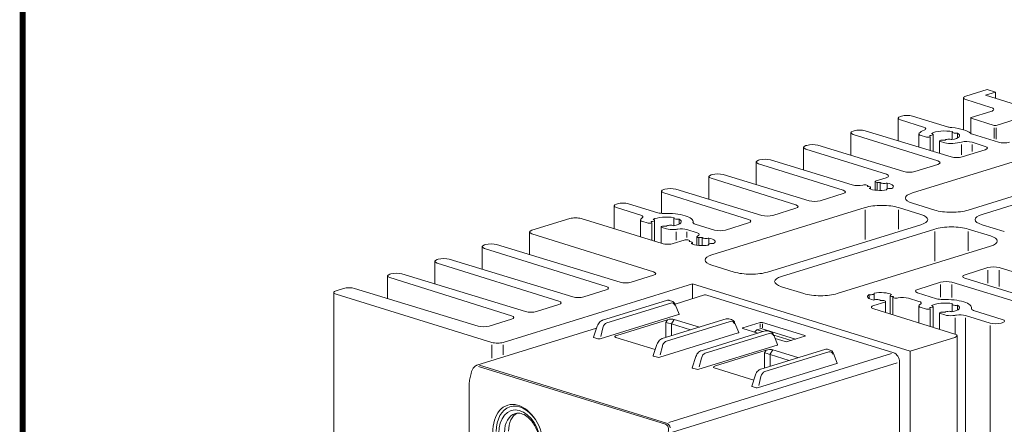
# Model space of a CAD drawing. Header units: millimetres. Extents: x -556 to 0, y 0 to 403.
# Tile 15 of 30: x -556 to -431, y 244 to 296. Entities that reach past the tile are written whole.
import ezdxf

# ---------------------------------------------------------------- set-up
doc = ezdxf.new("R2010")
doc.units = ezdxf.units.MM
doc.header["$LTSCALE"] = 2

# ---------------------------------------------------------------- blocks, each defined once
blk = doc.blocks.new('CGI1005-00')
at = {"color": 0, "linetype": 'Continuous', "lineweight": 0, "extrusion": (-0.707107, -0.218508, 0.672499)}
for p, q in [((-436.23332983, 285.99182159), (-433.54632406, 286.82215203)), ((-432.48566389, 286.49439001), (-433.75845609, 286.10107559)), ((-433.54632406, 286.82215203), (-432.48566389, 286.49439001)), ((-432.48566389, 285.70776117), (-432.48566389, 286.49439001)), ((-436.52622305, 281.73400819), (-436.52622305, 285.77331357)), ((-433.05134931, 284.57151951), (-436.23332983, 285.55480556)), ((-433.75845609, 286.10107559), (-424.88554299, 283.35919465)), ((-435.56157839, 283.27139683), (-433.05134931, 284.04710028)), ((-444.82495432, 280.33351135), (-444.82495432, 283.20886458)), ((-441.59937479, 282.07135313), (-444.53698036, 282.99188735)), ((-444.5320611, 283.42737259), (-444.41018656, 283.46503389)), ((-443.00092673, 283.46655403), (-438.44420798, 282.07797534)), ((-435.62015703, 281.2508921), (-435.62015703, 283.22769523)), ((-432.66244058, 282.28811078), (-435.56157839, 283.18399363)), ((-429.8693688, 283.06381422), (-432.37959787, 282.28811078)), ((-450.83536196, 278.47619324), (-450.83536196, 281.35154647)), ((-450.54246874, 281.57005449), (-450.4205942, 281.60771579)), ((-449.01133437, 281.60923593), (-438.10712846, 278.28637384)), ((-437.9707667, 280.47943974), (-437.9707667, 281.43592953)), ((-439.79438042, 277.76498431), (-450.547388, 281.13456925)), ((-442.20646337, 279.53557298), (-442.20646337, 281.21372281)), ((-441.35985399, 280.8241071), (-441.91357015, 280.9952148)), ((-440.81997328, 280.97652249), (-440.81997328, 280.99945372)), ((-440.75680591, 279.09381574), (-440.75680591, 280.83743092)), ((-440.40048354, 278.98523286), (-440.40048354, 281.15194605)), ((-439.56782297, 278.73149442), (-439.56782297, 280.32153867)), ((-438.89694952, 280.06302776), (-439.45066568, 280.23413546)), ((-437.29375286, 280.68454843), (-437.29375286, 281.29142778)), ((-433.78397278, 279.62230242), (-435.4522397, 280.14507403)), ((-435.40005441, 281.15032389), (-432.09672082, 280.14369195)), ((-456.8457696, 276.61887514), (-456.8457696, 279.49422837)), ((-446.33141569, 276.07269134), (-456.55779565, 279.27725114)), ((-456.55287638, 279.71273638), (-456.43100184, 279.75039769)), ((-455.02174201, 279.75191782), (-444.1175361, 276.42905574)), ((-436.69786862, 278.28789398), (-433.78889205, 279.18681718)), ((-462.85617724, 274.76155703), (-462.85617724, 277.63691027)), ((-462.56328402, 277.85541828), (-462.44140948, 277.89307958)), ((-461.03214965, 277.89459972), (-450.65520728, 274.73241179)), ((-427.18236303, 278.60625077), (-443.02155493, 273.7116713)), ((-451.8151957, 274.0503481), (-462.56820329, 277.41993304)), ((-442.70827626, 276.43057588), (-439.79929969, 277.32949907)), ((-435.95048712, 271.52659118), (-420.07593988, 276.43209605)), ((-468.86658488, 272.90423893), (-468.86658488, 275.77959216)), ((-457.82560334, 272.19303), (-468.57861093, 275.56261494)), ((-468.57369166, 275.99810018), (-468.45181712, 276.03576148)), ((-467.04255729, 276.03728162), (-456.13835138, 272.71441953)), ((-447.75258396, 274.06446524), (-447.75258396, 275.14836148)), ((-447.63542668, 275.23576468), (-446.33633495, 275.6372061)), ((-447.51447034, 275.02358071), (-447.63542668, 275.06095827)), ((-418.30817293, 275.88582602), (-434.18272016, 270.98032115)), ((-474.87699252, 271.11476201), (-474.87699252, 273.92227406)), ((-474.5840993, 274.14078207), (-474.46222476, 274.17844338)), ((-473.05296493, 274.17996351), (-462.14875902, 270.85710143)), ((-448.80215286, 274.70042005), (-448.68119653, 274.66304249)), ((-448.68119653, 274.53499242), (-448.68119653, 274.66304249)), ((-448.32608541, 274.19423289), (-448.32608541, 274.38711327)), ((-447.51447034, 274.03857198), (-447.51447034, 275.02358071)), ((-447.11358267, 274.02126241), (-447.11358267, 275.04089028)), ((-446.31462671, 274.08057957), (-446.31462671, 274.13776192)), ((-446.23986417, 274.2190358), (-446.23986417, 274.96854564)), ((-463.83601098, 270.3357119), (-474.58901857, 273.70529683)), ((-454.72909154, 272.71593967), (-451.82011497, 273.61486287)), ((-480.88740016, 269.15586487), (-480.88740016, 272.06495596)), ((-477.51105694, 270.88020088), (-480.59942621, 271.84797873)), ((-480.59450694, 272.28346397), (-480.4726324, 272.32112527)), ((-479.06337257, 272.32264541), (-475.3689967, 271.19685032)), ((-449.03196257, 271.85435319), (-468.47739905, 265.84538286)), ((-460.73949918, 270.85862157), (-457.83052261, 271.75754476)), ((-441.96089476, 270.98032115), (-444.78932188, 271.85435319)), ((-443.02155493, 272.40062322), (-440.1931278, 271.52659118)), ((-491.34481002, 268.96143762), (-486.50862197, 270.45590192)), ((-485.09440841, 270.45590192), (-474.80600474, 267.27661034)), ((-477.56180243, 268.12819866), (-477.56180243, 270.2883222)), ((-476.71519305, 269.89870649), (-477.26890921, 270.06981419)), ((-476.17531234, 270.05112188), (-476.17531234, 270.07405311)), ((-475.7558226, 267.5701202), (-475.7558226, 270.22654544)), ((-473.32610576, 269.55403913), (-473.32610576, 270.51052892)), ((-472.64909192, 269.75914782), (-472.64909192, 270.36602717)), ((-470.87567466, 269.91214069), (-470.87567466, 270.06258749)), ((-476.11214497, 267.68022986), (-476.11214497, 269.9120303)), ((-474.92316203, 267.31281393), (-474.92316203, 269.39613806)), ((-474.25228858, 269.13762715), (-474.80600474, 269.30873485)), ((-470.3663711, 268.64132719), (-471.67525306, 269.05148118)), ((-470.88524719, 269.93745817), (-470.88524719, 269.98380236)), ((-470.59021569, 269.74060212), (-468.15916666, 268.99978332)), ((-466.74990682, 269.00130346), (-463.84093025, 269.90022666)), ((-461.40633124, 263.66030274), (-441.96089476, 269.66927307)), ((-440.1931278, 269.12300304), (-459.63856429, 263.11403271)), ((-433.12205999, 268.24897099), (-435.95048712, 269.12300304)), ((-434.18272016, 269.66927307), (-431.35429304, 268.79524102)), ((-491.63770324, 265.87037508), (-491.63770324, 268.74292961)), ((-475.8921816, 263.68214292), (-491.34972929, 268.52595238)), ((-473.39179118, 267.27661034), (-471.99525529, 267.70816366)), ((-471.42956986, 267.70816366), (-471.30861353, 267.6707861)), ((-471.30861353, 267.54273603), (-471.30861353, 267.6707861)), ((-470.38000096, 267.07220885), (-470.38000096, 268.15610509)), ((-470.14188734, 268.03132432), (-470.26284367, 268.06870188)), ((-470.14188734, 267.04631559), (-470.14188734, 268.03132432)), ((-469.74099967, 267.02900602), (-469.74099967, 268.04863389)), ((-468.86728117, 267.22677941), (-468.86728117, 267.97628925)), ((-497.64811088, 264.01305698), (-497.64811088, 266.8856115)), ((-481.90258924, 261.82482482), (-497.36013693, 266.66863428)), ((-497.35521766, 267.10411952), (-497.22878311, 267.14318994)), ((-495.81952327, 267.14471008), (-480.1446266, 262.36806515)), ((-470.95350241, 267.2019765), (-470.95350241, 267.39485688)), ((-468.94204371, 267.08832318), (-468.94204371, 267.14550553)), ((-452.56749647, 260.92895258), (-433.12205999, 266.93792292)), ((-503.3656253, 265.24680141), (-503.23919075, 265.28587184)), ((-501.82993091, 265.28739198), (-486.15503424, 260.51074705)), ((-503.65851852, 262.15573887), (-503.65851852, 265.0282934)), ((-487.91299688, 259.96750672), (-503.37054457, 264.81131617)), ((-468.47739905, 264.53433478), (-465.64897193, 263.66030274)), ((-433.43533866, 264.21901834), (-436.34431523, 263.32009514)), ((-421.12187291, 260.89767639), (-432.02607882, 264.22053848)), ((-509.66892616, 260.29842077), (-509.66892616, 263.1709753)), ((-493.92340452, 258.11018861), (-509.38095221, 262.95399807)), ((-509.37603294, 263.38948331), (-509.24959839, 263.42855373)), ((-507.84033855, 263.43007387), (-492.16544188, 258.65342895)), ((-478.73536676, 262.36958529), (-475.89710087, 263.24665769)), ((-436.3492345, 262.88460991), (-425.59622692, 259.51502497)), ((-516.20710678, 261.2785654), (-515.26000603, 261.57123563)), ((-513.85074619, 261.57275577), (-498.17584952, 256.79611084)), ((-470.95227279, 262.15259745), (-494.99390335, 254.72332504)), ((-484.7457744, 260.51226719), (-481.90750851, 261.38933958)), ((-470.95227279, 260.28162612), (-470.95227279, 262.15259745)), ((-443.30439764, 253.60893417), (-470.95227279, 262.15259745)), ((-459.63856429, 261.80298463), (-456.81013716, 260.92895258)), ((-439.4457463, 262.36170024), (-442.35472287, 261.46277704)), ((-427.13228055, 259.04035829), (-438.03648646, 262.36322037)), ((-516.5, 175.46497092), (-516.5, 261.06005739)), ((-496.40811691, 254.72332504), (-516.20710678, 260.84154938)), ((-474.24307579, 260.05442249), (-482.35948049, 257.5463155)), ((-473.89223023, 260.05897977), (-473.56069972, 259.95653121)), ((-473.16194209, 259.59880076), (-469.43025017, 260.75195698)), ((-469.13500836, 260.74759093), (-445.37622051, 253.40572172)), ((-448.52926305, 260.29865845), (-448.52926305, 260.79446868)), ((-447.86021113, 260.13126028), (-447.86021113, 260.93987798)), ((-446.6603675, 260.05405919), (-446.53941116, 260.01668163)), ((-445.84875243, 258.32832726), (-445.84875243, 260.69052663)), ((-445.49364131, 258.21859189), (-445.49364131, 260.41459741)), ((-445.37268498, 260.37721985), (-445.49364131, 260.41459741)), ((-442.19234438, 259.94076135), (-443.51963056, 260.34522812)), ((-442.35964214, 261.0272918), (-439.96230217, 260.27605634)), ((-490.75618204, 258.65494908), (-487.91791615, 259.53202148)), ((-472.64959384, 258.32010758), (-473.12986146, 259.5272056)), ((-446.53941116, 259.84187522), (-447.93594706, 259.4103219)), ((-447.93594706, 258.97330587), (-437.64754339, 255.7940143)), ((-446.42225388, 258.50554896), (-446.42225388, 259.92927843)), ((-442.20646337, 257.20279804), (-442.20646337, 259.36292159)), ((-441.35985399, 258.97330587), (-441.91357015, 259.14441358)), ((-440.81997328, 259.12572127), (-440.81997328, 259.1486525)), ((-440.75680591, 256.75482925), (-440.75680591, 258.98662969)), ((-440.40048354, 256.64471959), (-440.40048354, 259.30114482)), ((-437.9707667, 258.62863852), (-437.9707667, 259.58512831)), ((-437.29375286, 258.8337472), (-437.29375286, 259.44062656)), ((-435.53379833, 258.98883677), (-435.53379833, 259.04378126)), ((-435.5203356, 258.95887742), (-435.5203356, 259.13718688)), ((-496.76658968, 256.79763098), (-493.92832379, 257.67470337)), ((-482.66788314, 255.18910217), (-472.71411768, 258.26498485)), ((-474.12205112, 257.61140148), (-480.55284292, 255.62417753)), ((-466.67703323, 257.71638676), (-474.79343793, 255.20827977)), ((-474.32914432, 257.26528745), (-474.12205112, 257.61140148)), ((-473.27375128, 257.65637259), (-473.62422582, 257.0706259)), ((-470.07249722, 256.66713068), (-473.27375128, 257.65637259)), ((-465.99465717, 257.61849548), (-466.32618767, 257.72094404)), ((-439.56782297, 256.38741332), (-439.56782297, 258.47073745)), ((-438.89694952, 258.21222654), (-439.45066568, 258.38333424)), ((-433.14268819, 257.18304019), (-436.27448311, 258.13739877)), ((-435.249784, 258.79933179), (-431.60663456, 257.65770687)), ((-498.31534311, 251.82597238), (-483.12913044, 256.51877017)), ((-483.03362815, 256.80180445), (-483.51059481, 255.38824769)), ((-474.32914432, 255.35175438), (-474.32914432, 257.26528745)), ((-473.62206447, 257.06997101), (-473.62206447, 255.57025408)), ((-471.19547149, 256.32011254), (-473.62206447, 257.06997101)), ((-465.08355128, 255.98207185), (-465.5638189, 257.18916986)), ((-464.53881966, 256.57408624), (-462.34677787, 257.2514644)), ((-462.64787601, 255.90235264), (-464.53881966, 256.48668636)), ((-463.07267195, 256.0336218), (-462.77137724, 256.32361551)), ((-462.77137724, 256.32361551), (-462.24167736, 256.49924407)), ((-462.77137724, 256.32361551), (-462.02800898, 256.09390208)), ((-462.24167736, 256.49924407), (-457.85449143, 255.14352906)), ((-462.06394593, 257.2514644), (-456.68992362, 255.59080018)), ((-431.61155382, 257.22222163), (-431.73342836, 257.18456032)), ((-483.4572906, 255.340559), (-482.955576, 255.18552066)), ((-480.69837248, 255.36203846), (-475.68701972, 253.81344529)), ((-475.10184058, 252.85106644), (-465.14807512, 255.92694912)), ((-469.84369046, 253.67872368), (-461.72728576, 256.18683067)), ((-461.0449097, 256.08893939), (-461.3764402, 256.19138795)), ((-460.61407143, 255.65961378), (-460.13380381, 254.45251577)), ((-460.61287271, 255.65660093), (-458.40351435, 254.97387165)), ((-459.16479736, 254.82602214), (-460.439082, 255.21979775)), ((-458.88196541, 254.82602214), (-456.68992362, 255.5034003)), ((-456.68992362, 255.59080018), (-456.69106236, 255.50304841)), ((-437.64754339, 255.35699827), (-443.30439764, 253.60893417)), ((-437.35465017, 169.98041982), (-437.35465017, 255.57550628)), ((-475.46758559, 254.46376872), (-475.94455225, 253.05021196)), ((-460.19832765, 254.39739303), (-470.15209311, 251.32151035)), ((-462.27764791, 251.34068795), (-454.1612432, 253.84879494)), ((-453.81039764, 253.85335222), (-453.47886714, 253.75090366)), ((-475.89124805, 253.00252326), (-475.38953344, 252.84748493)), ((-470.99480478, 251.52065587), (-470.51783812, 252.93421263)), ((-468.03705289, 251.75658571), (-461.60626109, 253.74380966)), ((-461.60626109, 253.74380966), (-461.8133543, 253.39769563)), ((-461.8133543, 253.39769563), (-461.8133543, 251.48416257)), ((-461.1084358, 253.20303409), (-460.75796125, 253.78878077)), ((-461.10627444, 253.20237919), (-458.67968147, 252.45252073)), ((-461.10627444, 251.70266226), (-461.10627444, 253.20237919)), ((-460.75796125, 253.78878077), (-457.55670719, 252.79953886)), ((-453.04802887, 253.32157805), (-452.56776125, 252.11448004)), ((-443.30439764, 168.01384771), (-443.30439764, 253.60893417)), ((-470.43978597, 251.31792884), (-470.94150058, 251.47296718)), ((-463.17122969, 249.94585347), (-468.18258246, 251.49444664)), ((-452.63228509, 252.0593573), (-462.58605055, 248.98347462)), ((-444.66911373, 231.21780818), (-444.66911373, 252.23615719)), ((-499.06683739, 250.78750003), (-498.99618486, 251.03320348)), ((-463.42876222, 249.18262014), (-462.95179556, 250.5961769)), ((-499.31633588, 238.15651756), (-499.31633588, 249.05962514)), ((-462.87374342, 248.97989311), (-463.37545802, 249.13493145))]:
    blk.add_line(p, q, dxfattribs=at)
at = {"color": 31, "linetype": 'Continuous', "lineweight": 0, "extrusion": (-0.707107, -0.218508, 0.672499)}
for p, q in [((-432.66244058, 280.61608495), (-432.66244058, 281.98811078)), ((-432.37959787, 280.52989368), (-432.37959787, 281.98811078)), ((-436.79064526, 278.56257241), (-436.79064526, 279.86898119)), ((-435.4522397, 278.97281449), (-435.4522397, 279.84507403)), ((-449.03196257, 267.78419295), (-449.03196257, 271.55435319)), ((-444.78932188, 269.09524102), (-444.78932188, 271.55435319)), ((-440.1931278, 265.0528428), (-440.1931278, 268.82300304)), ((-435.95048712, 266.36389087), (-435.95048712, 268.82300304)), ((-473.01365862, 267.69345973), (-473.01365862, 268.77538834)), ((-471.67525306, 268.04383272), (-471.67525306, 268.75148118)), ((-433.43533866, 262.27150541), (-433.43533866, 263.91901834)), ((-432.02607882, 261.82989681), (-432.02607882, 263.92053848)), ((-439.4457463, 260.48997762), (-439.4457463, 262.06170024)), ((-438.03648646, 260.45172364), (-438.03648646, 262.06322037)), ((-481.83468272, 257.22395917), (-473.71827802, 259.73206616)), ((-437.61383839, 255.78338556), (-437.61383839, 257.85552899)), ((-436.27448311, 172.84231231), (-436.27448311, 257.83739877)), ((-482.59813232, 255.48088089), (-482.33242194, 256.59238945)), ((-474.26864017, 254.88592344), (-466.15223546, 257.39403043)), ((-462.34677787, 256.6143967), (-462.34677787, 257.1014644)), ((-462.06394593, 257.1014644), (-462.06394593, 256.59432204)), ((-433.14268819, 171.88795372), (-433.14268819, 256.88304019)), ((-461.20248799, 255.86447434), (-469.3188927, 253.35636736)), ((-496.40811691, 252.71533768), (-496.40811691, 254.42332504)), ((-494.99390335, 253.15235371), (-494.99390335, 254.42332504)), ((-475.03208976, 253.14284516), (-474.76637938, 254.25435371)), ((-473.95352581, 244.57754595), (-445.66207587, 253.31469034)), ((-469.81663191, 252.72479763), (-470.08234229, 251.61328907)), ((-453.63644543, 253.52643861), (-461.75285014, 251.01833162)), ((-498.12834806, 251.67226641), (-474.36956021, 244.3303972)), ((-497.99816902, 251.82838378), (-474.23938117, 244.48651457)), ((-444.95496909, 252.14512581), (-473.48653824, 243.3337805)), ((-462.25058935, 250.3867619), (-462.51629973, 249.27525334))]:
    blk.add_line(p, q, dxfattribs=at)
at = {"const_width": 0.76}
blk.add_lwpolyline([(0, 0), (0, 403), (-556, 403), (-556, 0)], close=True, dxfattribs=at)
at = {"color": 0, "linetype": 'Continuous', "lineweight": 0}
for centre, major_axis, ratio, start_param, end_param in [((-435.52622305, 285.77331357), (-1, 0), 0.3090169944, 5.4977871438, 7.0685834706), ((-433.89987745, 284.30930989), (1.2, 0), 0.3090169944, 5.4977871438, 7.0685834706), ((-443.82495432, 283.20886458), (-1, 0), 0.3090169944, 5.4977871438, 7.0616021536), ((-443.70307978, 283.24652588), (1, 0), 0.3090169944, 0.7923794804, 2.3561944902), ((-435.42015703, 283.22769523), (-0.2, 0), 0.3090169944, 5.4977871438, 7.0685834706), ((-449.83536196, 281.35154647), (-1, 0), 0.3090169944, 5.4977871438, 7.0616021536), ((-449.71348742, 281.38920778), (1, 0), 0.3090169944, 0.7923794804, 2.3561944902), ((-438.9203356, 280.98798811), (-3.4, 0), 0.3090169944, 5.5923226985, 5.9739062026), ((-442.31140084, 281.8543759), (1, 0), 0.3090169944, 5.5923226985, 7.0616021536), ((-438.9203356, 280.98798811), (-1.9, 0), 0.3090169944, 4.1692607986, 5.7791159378), ((-437.74205493, 282.29800349), (1, 0), 0.3090169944, 3.933972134, 4.4412893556), ((-438.9203356, 280.98798811), (3.4, 0), 0.3090169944, 0.2850622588, 1.299696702), ((-437.4707667, 281.43592953), (-0.5, 0), 0.3090169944, 5.9213111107, 8.2158558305), ((-432.52101923, 282.33181238), (-0.2, 0), 0.3090169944, 0.7853981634, 2.3561944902), ((-441.20646337, 281.21372281), (-1, 0), 0.3090169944, 5.9739062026, 7.0685834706), ((-441.07701128, 280.9115103), (-0.4, 0), 0.3090169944, 0.7853981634, 2.4989477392), ((-438.9203356, 280.98798811), (-1.9, 0), 0.3090169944, 6.263655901, 6.5425101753), ((-440.90048354, 281.15194605), (0.5, 0), 0.3090169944, 4.8741135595, 7.1686582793), ((-439.16782297, 280.32153867), (-0.4, 0), 0.3090169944, 5.3550338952, 7.0685834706), ((-438.9203356, 280.98798811), (1.9, 0), 0.3090169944, 4.4530641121, 4.7319183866), ((-438.18984274, 280.28153577), (-1, 0), 0.3090169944, 0.7853981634, 1.8800754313), ((-438.38975656, 280.37608874), (0.5, 0), 0.3090169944, 0.6853233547, 2.9798680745), ((-438.9203356, 280.98798811), (1.9, 0), 0.3090169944, 5.2164583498, 6.826313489), ((-438.9203356, 280.98798811), (-3.4, 0), 0.3090169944, 1.8800754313, 2.2476963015), ((-436.16426575, 279.9280968), (-1, 0), 0.3090169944, 3.9200095, 5.3892889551), ((-434.69790135, 281.37035204), (-1, 0), 0.3090169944, 0.2850622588, 0.7923794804), ((-431.39456776, 280.3637201), (1, 0), 0.3090169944, 3.933972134, 5.4977871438), ((-455.8457696, 279.49422837), (-1, 0), 0.3090169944, 5.4977871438, 7.0616021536), ((-455.72389506, 279.53188967), (1, 0), 0.3090169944, 0.7923794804, 2.3561944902), ((-434.49599883, 279.40532519), (1, 0), 0.3090169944, 5.4977871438, 7.0616021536), ((-461.85617724, 277.63691027), (-1, 0), 0.3090169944, 5.4977871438, 7.0616021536), ((-461.7343027, 277.67457157), (1, 0), 0.3090169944, 0.7923794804, 2.3561944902), ((-440.50640647, 277.54800709), (1, 0), 0.3090169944, 5.4977871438, 7.0616021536), ((-437.4049754, 278.50640199), (1, 0), 0.3090169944, 3.933972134, 5.4977871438), ((-443.41538304, 276.64908389), (1, 0), 0.3090169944, 3.933972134, 5.4977871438), ((-467.86658488, 275.77959216), (-1, 0), 0.3090169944, 5.4977871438, 7.0616021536), ((-467.74471034, 275.81725347), (1, 0), 0.3090169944, 0.7923794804, 2.3561944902), ((-447.35258396, 275.14836148), (-0.4, 0), 0.3090169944, 5.4977871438, 7.0685834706), ((-447.04344173, 275.85571412), (1, 0), 0.3090169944, 5.4977871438, 7.0616021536), ((-473.87699252, 273.92227406), (-1, 0), 0.3090169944, 5.4977871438, 7.0616021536), ((-473.75511798, 273.95993536), (1, 0), 0.3090169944, 0.7923794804, 2.3561944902), ((-452.52722175, 273.83337088), (1, 0), 0.3090169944, 5.4977871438, 7.0616021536), ((-449.95305423, 274.95243994), (1, 0), 0.3090169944, 3.933972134, 5.3811850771), ((-449.08499558, 274.61301685), (0.4, 0), 0.3090169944, 0.7853981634, 2.2395924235), ((-447.08741892, 274.53107634), (-1.65, 0), 0.3090169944, 6.0213859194, 6.2673278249), ((-448.82608541, 274.38711327), (0.5, 0), 0.3090169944, 5.4146851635, 7.6752842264), ((-447.08741892, 274.53107634), (1.65, 0), 0.3090169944, 3.6810489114, 5.2201302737), ((-447.08741892, 274.53107634), (-1.65, 0), 0.3090169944, 4.7282464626, 4.9741883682), ((-446.62154464, 275.06835384), (-0.5, 0), 0.3090169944, 0.1786974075, 2.4392964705), ((-445.81462671, 274.13776192), (0.5, 0), 0.3090169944, 1.2258949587, 3.4864940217), ((-447.08741892, 274.53107634), (1.65, 0), 0.3090169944, 5.7754440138, 7.3145253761), ((-455.43619832, 272.93444768), (1, 0), 0.3090169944, 3.933972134, 5.4977871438), ((-440.90023458, 273.05614726), (-3, 0), 0.3090169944, 5.4977871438, 7.0685834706), ((-479.88740016, 272.06495596), (-1, 0), 0.3090169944, 5.4977871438, 7.0616021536), ((-479.76552562, 272.10261726), (1, 0), 0.3090169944, 0.7923794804, 2.3561944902), ((-458.53762939, 271.97605277), (1, 0), 0.3090169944, 5.4977871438, 7.0616021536), ((-446.91064222, 271.19882916), (-3, 0), 0.3090169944, 3.926990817, 5.4977871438), ((-438.07180746, 272.18211521), (3, 0), 0.3090169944, 3.926990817, 5.4977871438), ((-485.80151519, 270.2373939), (1, 0), 0.3090169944, 0.7853981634, 2.3561944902), ((-476.56180243, 270.2883222), (-1, 0), 0.3090169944, 5.9739062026, 7.0685834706), ((-474.27567466, 270.06258749), (-3.4, 0), 0.3090169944, 5.8256370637, 5.9739062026), ((-478.22308298, 270.66322365), (1, 0), 0.3090169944, 5.8256370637, 7.0616021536), ((-474.27567466, 270.06258749), (-1.9, 0), 0.3090169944, 6.263655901, 6.5425101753), ((-476.2558226, 270.22654544), (0.5, 0), 0.3090169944, 4.8741135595, 7.1686582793), ((-474.27567466, 270.06258749), (-1.9, 0), 0.3090169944, 4.1692607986, 5.7791159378), ((-474.66684365, 271.41687847), (1, 0), 0.3090169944, 3.933972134, 4.8014085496), ((-474.27567466, 270.06258749), (3.4, 0), 0.3090169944, 6.208128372, 7.9430012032), ((-472.82610576, 270.51052892), (-0.5, 0), 0.3090169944, 5.9213111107, 8.2158558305), ((-474.27567466, 270.06258749), (1.9, 0), 0.3090169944, 5.2164583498, 6.826313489), ((-464.54803703, 270.11873467), (1, 0), 0.3090169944, 5.4977871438, 7.0616021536), ((-461.44660596, 271.07712958), (1, 0), 0.3090169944, 3.933972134, 5.4977871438), ((-444.0822151, 270.32479711), (3, 0), 0.3090169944, 5.4977871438, 7.0685834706), ((-432.06139982, 270.32479711), (-3, 0), 0.3090169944, 5.4977871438, 7.0685834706), ((-490.63770324, 268.74292961), (-1, 0), 0.3090169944, 5.4977871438, 7.0616021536), ((-476.43235034, 269.98610969), (-0.4, 0), 0.3090169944, 0.7853981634, 2.4989477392), ((-474.52316203, 269.39613806), (-0.4, 0), 0.3090169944, 5.3550338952, 7.0685834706), ((-474.27567466, 270.06258749), (1.9, 0), 0.3090169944, 4.4530641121, 4.7319183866), ((-473.5451818, 269.35613516), (-1, 0), 0.3090169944, 0.7853981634, 1.8800754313), ((-473.74509561, 269.45068813), (0.5, 0), 0.3090169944, 0.6853233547, 2.9798680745), ((-474.27567466, 270.06258749), (-3.4, 0), 0.3090169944, 1.8800754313, 2.0143819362), ((-472.38727911, 268.83450395), (-1, 0), 0.3090169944, 3.9200095, 5.1559745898), ((-469.88806264, 269.96063027), (-1, 0), 0.3090169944, 6.208128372, 7.0755647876), ((-467.4570136, 269.21981147), (1, 0), 0.3090169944, 3.933972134, 5.4977871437), ((-438.07180746, 268.467479), (-3, 0), 0.3090169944, 3.926990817, 5.4977871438), ((-471.71241258, 267.62076046), (0.4, 0), 0.3090169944, 0.7853981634, 2.3561944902), ((-469.71483592, 267.53881995), (-1.65, 0), 0.3090169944, 6.0213859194, 6.2673278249), ((-469.98000096, 268.15610509), (-0.4, 0), 0.3090169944, 5.6143892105, 7.0685834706), ((-471.07839715, 268.42434996), (1, 0), 0.3090169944, 5.6143892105, 7.0616021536), ((-469.71483592, 267.53881995), (-1.65, 0), 0.3090169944, 4.7282464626, 4.9741883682), ((-469.24896164, 268.07609745), (-0.5, 0), 0.3090169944, 0.1786974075, 2.4392964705), ((-469.71483592, 267.53881995), (1.65, 0), 0.3090169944, 5.7754440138, 7.3145253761), ((-435.24338034, 267.59344696), (3, 0), 0.3090169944, 5.4977871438, 7.0685834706), ((-496.64811088, 266.8856115), (-1, 0), 0.3090169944, 5.4977871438, 7.0616021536), ((-496.52167633, 266.92468193), (1, 0), 0.3090169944, 0.7923794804, 2.3561944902), ((-474.09889796, 267.49511835), (1, 0), 0.3090169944, 3.926990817, 5.4977871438), ((-471.45350241, 267.39485688), (0.5, 0), 0.3090169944, 5.4146851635, 7.6752842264), ((-469.71483592, 267.53881995), (1.65, 0), 0.3090169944, 3.6810489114, 5.2201302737), ((-468.44204371, 267.14550553), (0.5, 0), 0.3090169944, 1.2258949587, 3.4864940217), ((-502.65851852, 265.0282934), (-1, 0), 0.3090169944, 5.4977871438, 7.0616021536), ((-502.53208397, 265.06736383), (1, 0), 0.3090169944, 0.7923794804, 2.3561944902), ((-466.35607871, 265.18985882), (-3, 0), 0.3090169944, 5.4977871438, 7.0685834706), ((-432.72823188, 264.00051033), (-1, 0), 0.3090169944, 3.933972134, 5.4977871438), ((-508.66892616, 263.1709753), (-1, 0), 0.3090169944, 5.4977871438, 7.0616021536), ((-508.54249161, 263.21004572), (1, 0), 0.3090169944, 0.7923794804, 2.3561944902), ((-476.60420765, 263.4651657), (1, 0), 0.3090169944, 5.4977871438, 7.0616021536), ((-463.52765158, 264.31582677), (3, 0), 0.3090169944, 3.926990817, 5.4977871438), ((-457.51724394, 262.45850867), (-3, 0), 0.3090169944, 5.4977871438, 7.0685834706), ((-435.63720845, 263.10158713), (-1, 0), 0.3090169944, 5.4977871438, 7.0616021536), ((-514.55289925, 261.35272762), (1, 0), 0.3090169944, 0.7923794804, 2.3561944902), ((-482.61461529, 261.60784759), (1, 0), 0.3090169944, 5.4977871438, 7.0616021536), ((-479.44247354, 262.5880933), (1, 0), 0.3090169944, 3.933972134, 5.4977871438), ((-441.64761609, 261.24426903), (-1, 0), 0.3090169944, 5.4977871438, 7.0616021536), ((-438.73863952, 262.14319222), (-1, 0), 0.3090169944, 3.933972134, 5.4977871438), ((-515.5, 261.06005739), (-1, 0), 0.3090169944, 5.4977871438, 7.0685834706), ((-485.45288118, 260.7307752), (1, 0), 0.3090169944, 3.933972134, 5.4977871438), ((-469.13500836, 259.79653442), (-0.29524181, 0.95542256), 0.672498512, 5.8524544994, 6.2831853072), ((-454.68881682, 261.58447662), (3, 0), 0.3090169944, 3.926990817, 5.4977871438), ((-447.08741892, 260.54656356), (-1.65, 0), 0.3090169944, 5.7754440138, 7.3145253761), ((-448.36021113, 260.93987798), (0.5, 0), 0.3090169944, 4.3674876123, 6.6280866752), ((-447.5532932, 260.00928607), (0.5, 0), 0.3090169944, 0.1786974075, 2.4392964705), ((-447.08741892, 260.54656356), (-1.65, 0), 0.3090169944, 3.6810489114, 5.2201302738), ((-447.08741892, 260.54656356), (1.65, 0), 0.3090169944, 4.7282464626, 4.9741883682), ((-445.34875243, 260.69052663), (-0.5, 0), 0.3090169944, 5.4146851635, 7.6752842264), ((-447.08741892, 260.54656356), (1.65, 0), 0.3090169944, 6.0213859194, 6.2673278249), ((-445.08984226, 260.46462306), (-0.4, 0), 0.3090169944, 0.7853981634, 2.2395924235), ((-444.22178361, 260.12519997), (-1, 0), 0.3090169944, 3.933972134, 5.3811850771), ((-439.25027612, 260.49303356), (1, 0), 0.3090169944, 3.9200095, 4.7874459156), ((-438.9203356, 259.13718688), (3.4, 0), 0.3090169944, 6.194165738, 7.9290385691), ((-488.62502293, 259.75052949), (1, 0), 0.3090169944, 5.4977871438, 7.0616021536), ((-447.22884028, 259.19181389), (-1, 0), 0.3090169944, 5.4977871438, 7.0685834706), ((-446.82225388, 259.92927843), (0.4, 0), 0.3090169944, 5.4977871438, 7.0685834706), ((-441.20646337, 259.36292159), (-1, 0), 0.3090169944, 5.9739062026, 7.0685834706), ((-442.89449743, 259.7207332), (1, 0), 0.3090169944, 5.8395996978, 7.0755647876), ((-438.9203356, 259.13718688), (-3.4, 0), 0.3090169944, 5.8395996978, 5.9739062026), ((-441.07701128, 259.06070908), (-0.4, 0), 0.3090169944, 0.7853981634, 2.4989477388), ((-438.9203356, 259.13718688), (-1.9, 0), 0.3090169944, 6.263655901, 6.5425101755), ((-440.90048354, 259.30114482), (0.5, 0), 0.3090169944, 4.8741135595, 7.1686582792), ((-438.9203356, 259.13718688), (-1.9, 0), 0.3090169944, 4.1692607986, 5.7791159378), ((-437.4707667, 259.58512831), (-0.5, 0), 0.3090169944, 5.9213111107, 8.2158558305), ((-438.9203356, 259.13718688), (1.9, 0), 0.3090169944, 5.2164583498, 6.826313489), ((-434.53775795, 259.01630902), (-1, 0), 0.3090169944, 6.194165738, 7.0616021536), ((-494.63543057, 257.89321139), (1, 0), 0.3090169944, 5.4977871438, 7.0616021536), ((-491.46328882, 258.87345709), (1, 0), 0.3090169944, 3.933972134, 5.4977871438), ((-473.77156956, 257.5011899), (0.61026827, 0.06908667), 0.2896500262, 0.5847729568, 2.149398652), ((-472.85984608, 258.30754952), (0.21171098, 0.00563726), 0.299942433, 5.4635656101, 6.392926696), ((-439.16782297, 258.47073745), (-0.4, 0), 0.3090169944, 5.3550338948, 7.0685834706), ((-438.9203356, 259.13718688), (1.9, 0), 0.3090169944, 4.4530641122, 4.7319183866), ((-438.18984274, 258.43073455), (-1, 0), 0.3090169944, 0.7853981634, 1.8800754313), ((-438.38975656, 258.52528752), (0.5, 0), 0.3090169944, 0.6853233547, 2.9798680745), ((-438.9203356, 259.13718688), (-3.4, 0), 0.3090169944, 1.8800754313, 2.0283445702), ((-436.97663616, 257.91737063), (-1, 0), 0.3090169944, 3.933972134, 5.1699372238), ((-432.3186606, 257.44072964), (1, 0), 0.3090169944, 5.4977871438, 7.0616021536), ((-497.47369646, 257.01613899), (1, 0), 0.3090169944, 3.933972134, 5.4977871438), ((-473.9756044, 257.16018732), (-0.49999269, 0.13816084), 0.0195721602, 3.9385316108, 5.503157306), ((-473.9756044, 256.47904784), (0.40886068, 0.56348695), 0.5107609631, 0.1720810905, 0.1781755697), ((-464.39738215, 256.5303863), (-0.20001523, 0), 0.3089934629, 5.49782522, 7.0685453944), ((-462.2053619, 257.20775781), (0.2, 0), 0.3090405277, 0.7854362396, 2.356156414), ((-432.44053514, 257.40306833), (-1, 0), 0.3090169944, 0.7923794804, 2.3561944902), ((-483.2999722, 255.38689631), (-0.21171098, -0.00563726), 0.299942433, 6.1734439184, 7.0083679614), ((-482.80562529, 255.23413472), (0.20629377, 0.00584833), 0.3158721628, 3.8897096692, 5.4345120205), ((-480.19619077, 255.51587277), (-0.61384519, -0.06854327), 0.2863824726, 5.3000301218, 6.864655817), ((-465.29380352, 255.96951379), (0.21171098, 0.00563726), 0.299942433, 5.4635656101, 6.392926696), ((-456.83136113, 255.54710024), (0.20001523, 0), 0.3089934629, 5.49782522, 7.0685453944), ((-438.35465017, 255.57550628), (1, 0), 0.3090169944, 5.4977871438, 7.0685834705), ((-495.70101013, 254.94183305), (-1, 0), 0.3090169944, 0.7853981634, 2.3561944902), ((-461.25577954, 253.63359809), (0.61026827, 0.06908667), 0.2896500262, 0.5847729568, 2.149398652), ((-460.34405605, 254.4399577), (0.21171098, 0.00563726), 0.299942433, 5.4635656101, 6.392926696), ((-459.02338139, 254.86972873), (0.2, 0), 0.3090405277, 3.9270288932, 5.4977490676), ((-475.73392964, 253.04886058), (-0.21171098, -0.00563726), 0.299942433, 6.1734439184, 7.0083679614), ((-475.23958273, 252.89609899), (0.20629377, 0.00584833), 0.3158721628, 3.8897096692, 5.4345120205), ((-461.45981437, 253.2925955), (0.49999269, -0.13816084), 0.0195721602, 0.7969389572, 2.3615646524), ((-461.45981437, 252.61145602), (0.40886068, 0.56348695), 0.5107609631, 0.1720810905, 0.1781755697), ((-445.37622051, 252.45466521), (0.29524181, -0.95542256), 0.672498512, 1.1400655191, 2.7108618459), ((-470.78418217, 251.5193045), (-0.21171098, -0.00563726), 0.299942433, 6.1734439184, 7.0083679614), ((-470.28983526, 251.3665429), (-0.20629377, -0.00584833), 0.3158721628, 0.7481170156, 2.2929193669), ((-467.68040074, 251.64828095), (-0.61384519, -0.06854327), 0.2863824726, 5.3000301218, 6.864655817), ((-452.77801349, 252.10192197), (0.21171098, 0.00563726), 0.299942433, 5.4635656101, 6.392926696), ((-463.21813961, 249.18126877), (-0.21171098, -0.00563726), 0.299942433, 6.1734439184, 7.0083679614), ((-462.72379271, 249.02850717), (-0.20629377, -0.00584833), 0.3158721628, 0.7481170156, 2.2929193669), ((-492.85844087, 242.47657608), (-1.25477769, 4.06054589), 0.672498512, 5.1590617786, 7.4232508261), ((-492.51105783, 242.58392334), (0.96318827, -3.11694273), 0.672498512, 3.1257312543, 4.2816581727), ((-492.00991273, 242.73878569), (-0.95953588, 3.10512333), 0.672498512, 0.1104107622, 1.1400655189)]:
    blk.add_ellipse(centre, major_axis=major_axis, ratio=ratio, start_param=start_param, end_param=end_param, dxfattribs=at)
at = {"color": 31, "linetype": 'Continuous', "lineweight": 0}
for centre, major_axis, ratio, start_param, end_param in [((-473.68056566, 258.95956719), (0.17017855, 0.78326638), 0.6904382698, 5.4852534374, 6.6546240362), ((-481.79697036, 256.4514602), (0.17017855, 0.78326638), 0.6904382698, 0.371438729, 1.5408093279), ((-466.1145231, 256.62153145), (0.17017855, 0.78326638), 0.6904382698, 5.7378331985, 6.6546240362), ((-466.1145231, 256.62153145), (0.17017855, 0.78326638), 0.6904382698, 5.4852534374, 5.7378331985), ((-461.16477563, 255.09197537), (0.17017855, 0.78326638), 0.6904382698, 5.4852534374, 6.6546240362), ((-474.2309278, 254.11342447), (0.17017855, 0.78326638), 0.6904382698, 1.2882295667, 1.5408093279), ((-474.2309278, 254.11342447), (0.17017855, 0.78326638), 0.6904382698, 0.371438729, 1.2882295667), ((-469.28118033, 252.58386838), (0.17017855, 0.78326638), 0.6904382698, 0.371438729, 1.5408093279), ((-453.59873307, 252.75393964), (0.17017855, 0.78326638), 0.6904382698, 5.4852534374, 6.6546240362), ((-461.71513778, 250.24583265), (0.17017855, 0.78326638), 0.6904382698, 0.371438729, 1.5408093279), ((-474.60967943, 243.49535107), (0.22587393, 0.83916286), 0.6810629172, 4.6873372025, 6.2581335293), ((-474.47950038, 243.46125713), (0.17160625, 1.0414203), 0.6978734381, 5.2604000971, 6.1876953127)]:
    blk.add_ellipse(centre, major_axis=major_axis, ratio=ratio, start_param=start_param, end_param=end_param, dxfattribs=at)
at = {"color": 0, "linetype": 'Continuous', "lineweight": 0}
for centre, major_axis in [((-493.0705729, 242.41102367), (1.34335023, -4.34717266)), ((-492.85844087, 242.47657608), (-1.1107867, 3.59458125))]:
    blk.add_ellipse(centre, major_axis=major_axis, ratio=0.672498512, dxfattribs=at)
for points, knots in [([(-474.24307579, 260.05442249), (-474.16007859, 260.08007003), (-474.07294055, 260.08939184), (-473.95660497, 260.07565197), (-473.92390767, 260.06876863), (-473.89223023, 260.05897977)], [0, 0, 0, 0, 0.31055597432, 0.31055597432, 0.43387453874, 0.43387453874, 0.43387453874, 0.43387453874]), ([(-473.56069972, 259.95653121), (-473.48761284, 259.93394612), (-473.41815421, 259.89627537), (-473.2967524, 259.79807034), (-473.24342633, 259.73642222), (-473.17303348, 259.62354044), (-473.14949946, 259.57656347), (-473.12986146, 259.5272056)], [0, 0, 0, 0, 0.27811124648, 0.27811124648, 0.55804146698, 0.55804146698, 0.73355277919, 0.73355277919, 0.73355277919, 0.73355277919]), ([(-466.67703323, 257.71638676), (-466.59403603, 257.7420343), (-466.50689799, 257.75135611), (-466.39056241, 257.73761624), (-466.35786511, 257.7307329), (-466.32618767, 257.72094404)], [0, 0, 0, 0, 0.31055597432, 0.31055597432, 0.43387453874, 0.43387453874, 0.43387453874, 0.43387453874]), ([(-465.99465717, 257.61849548), (-465.92157028, 257.59591039), (-465.85211165, 257.55823964), (-465.73070984, 257.46003461), (-465.67738378, 257.39838649), (-465.60699092, 257.28550471), (-465.5834569, 257.23852774), (-465.5638189, 257.18916986)], [0, 0, 0, 0, 0.27811124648, 0.27811124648, 0.55804146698, 0.55804146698, 0.73355277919, 0.73355277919, 0.73355277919, 0.73355277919]), ([(-483.03362815, 256.80180445), (-482.99870005, 256.90531872), (-482.95092469, 257.00671581), (-482.83788605, 257.18786814), (-482.77159803, 257.27022502), (-482.6262632, 257.40854018), (-482.54523271, 257.46601784), (-482.42775807, 257.52230226), (-482.39380196, 257.53570958), (-482.35948049, 257.5463155)], [0, 0, 0, 0, 0.3282246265, 0.3282246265, 0.6505124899, 0.6505124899, 0.9761148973, 0.9761148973, 1.1045377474, 1.1045377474, 1.1045377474, 1.1045377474]), ([(-475.46758559, 254.46376872), (-475.43265749, 254.56728299), (-475.38488214, 254.66868008), (-475.2718435, 254.84983241), (-475.20555547, 254.93218928), (-475.06022064, 255.07050445), (-474.97919016, 255.12798211), (-474.86171551, 255.18426653), (-474.8277594, 255.19767385), (-474.79343793, 255.20827977)], [0, 0, 0, 0, 0.3282246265, 0.3282246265, 0.6505124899, 0.6505124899, 0.9761148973, 0.9761148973, 1.1045377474, 1.1045377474, 1.1045377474, 1.1045377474]), ([(-461.72728576, 256.18683067), (-461.64428856, 256.21247821), (-461.55715052, 256.22180002), (-461.44081494, 256.20806015), (-461.40811764, 256.20117682), (-461.3764402, 256.19138795)], [0, 0, 0, 0, 0.31055597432, 0.31055597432, 0.43387453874, 0.43387453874, 0.43387453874, 0.43387453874]), ([(-461.0449097, 256.08893939), (-460.97182281, 256.0663543), (-460.90236418, 256.02868355), (-460.78096237, 255.93047852), (-460.72763631, 255.8688304), (-460.65724345, 255.75594862), (-460.63370943, 255.70897165), (-460.61407143, 255.65961378)], [0, 0, 0, 0, 0.27811124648, 0.27811124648, 0.55804146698, 0.55804146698, 0.73355277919, 0.73355277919, 0.73355277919, 0.73355277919]), ([(-454.1612432, 253.84879494), (-454.078246, 253.87444248), (-453.99110796, 253.88376429), (-453.87477239, 253.87002442), (-453.84207508, 253.86314109), (-453.81039764, 253.85335222)], [0, 0, 0, 0, 0.31055597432, 0.31055597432, 0.43387453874, 0.43387453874, 0.43387453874, 0.43387453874]), ([(-470.51783812, 252.93421263), (-470.48291002, 253.03772691), (-470.43513467, 253.13912399), (-470.32209603, 253.32027633), (-470.255808, 253.4026332), (-470.11047317, 253.54094836), (-470.02944269, 253.59842603), (-469.91196805, 253.65471044), (-469.87801193, 253.66811777), (-469.84369046, 253.67872368)], [0, 0, 0, 0, 0.3282246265, 0.3282246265, 0.6505124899, 0.6505124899, 0.9761148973, 0.9761148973, 1.1045377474, 1.1045377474, 1.1045377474, 1.1045377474]), ([(-453.47886714, 253.75090366), (-453.40578025, 253.72831857), (-453.33632162, 253.69064782), (-453.21491982, 253.59244279), (-453.16159375, 253.53079467), (-453.0912009, 253.41791289), (-453.06766687, 253.37093592), (-453.04802887, 253.32157805)], [0, 0, 0, 0, 0.27811124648, 0.27811124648, 0.55804146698, 0.55804146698, 0.73355277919, 0.73355277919, 0.73355277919, 0.73355277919]), ([(-498.99618486, 251.03320348), (-498.96152066, 251.1537528), (-498.9107722, 251.27116103), (-498.78538689, 251.47836224), (-498.7096583, 251.57147447), (-498.54319848, 251.71905616), (-498.45069617, 251.77692457), (-498.34111611, 251.81760697), (-498.32826767, 251.82197847), (-498.31534311, 251.82597238)], [0, 0, 0, 0, 0.3763688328, 0.3763688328, 0.7438233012, 0.7438233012, 1.0965994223, 1.0965994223, 1.1430528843, 1.1430528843, 1.1430528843, 1.1430528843]), ([(-462.95179556, 250.5961769), (-462.91686746, 250.69969118), (-462.86909211, 250.80108826), (-462.75605347, 250.9822406), (-462.68976545, 251.06459747), (-462.54443061, 251.20291263), (-462.46340013, 251.2603903), (-462.34592549, 251.31667471), (-462.31196937, 251.33008203), (-462.27764791, 251.34068795)], [0, 0, 0, 0, 0.3282246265, 0.3282246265, 0.6505124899, 0.6505124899, 0.9761148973, 0.9761148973, 1.1045377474, 1.1045377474, 1.1045377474, 1.1045377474]), ([(-499.06683739, 250.78750003), (-499.09962659, 250.67347126), (-499.12931541, 250.55862339), (-499.1823072, 250.3279911), (-499.20561014, 250.21220683), (-499.24568, 249.98040813), (-499.26244691, 249.86439385), (-499.28933008, 249.63284162), (-499.29944634, 249.5173038), (-499.31294923, 249.28740682), (-499.31633588, 249.17304778), (-499.31633588, 249.05962514)], [1.16937059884, 1.16937059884, 1.16937059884, 1.16937059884, 1.24965574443, 1.24965574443, 1.32994089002, 1.32994089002, 1.41022603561, 1.41022603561, 1.4905111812, 1.4905111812, 1.57079632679, 1.57079632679, 1.57079632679, 1.57079632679]), ([(-493.44087864, 245.71074766), (-493.21260358, 245.77543255), (-492.96065863, 245.77499624), (-492.46168905, 245.63195514), (-492.22325088, 245.51305882), (-491.77138621, 245.17812455), (-491.55793928, 244.97019877), (-491.16846033, 244.4802282), (-490.9922832, 244.1988941), (-490.69625301, 243.58883409), (-490.5766925, 243.26003707), (-490.40805611, 242.59018119), (-490.35911405, 242.24922969), (-490.33565797, 241.5932763), (-490.36092454, 241.27834998), (-490.47785752, 240.7076347), (-490.56935224, 240.45206087), (-490.80285437, 240.0178705), (-490.94552194, 239.84206835), (-491.23037029, 239.60381476), (-491.36852466, 239.52663683), (-491.51474441, 239.47764636)], [4.2975195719, 4.2975195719, 4.2975195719, 4.2975195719, 4.6957778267, 4.6957778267, 5.0233127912, 5.0233127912, 5.3268478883, 5.3268478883, 5.6283979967, 5.6283979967, 5.9312993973, 5.9312993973, 6.2345907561, 6.2345907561, 6.5367716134, 6.5367716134, 6.8383590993, 6.8383590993, 7.1485421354, 7.1485421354, 7.407389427, 7.407389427, 7.407389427, 7.407389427])]:
    blk.add_open_spline(points, degree=3, knots=knots, dxfattribs=at)

msp = doc.modelspace()

# ---------------------------------------------------------------- block references
msp.add_blockref('CGI1005-00', (0, 0))

doc.saveas('drawing.dxf')
